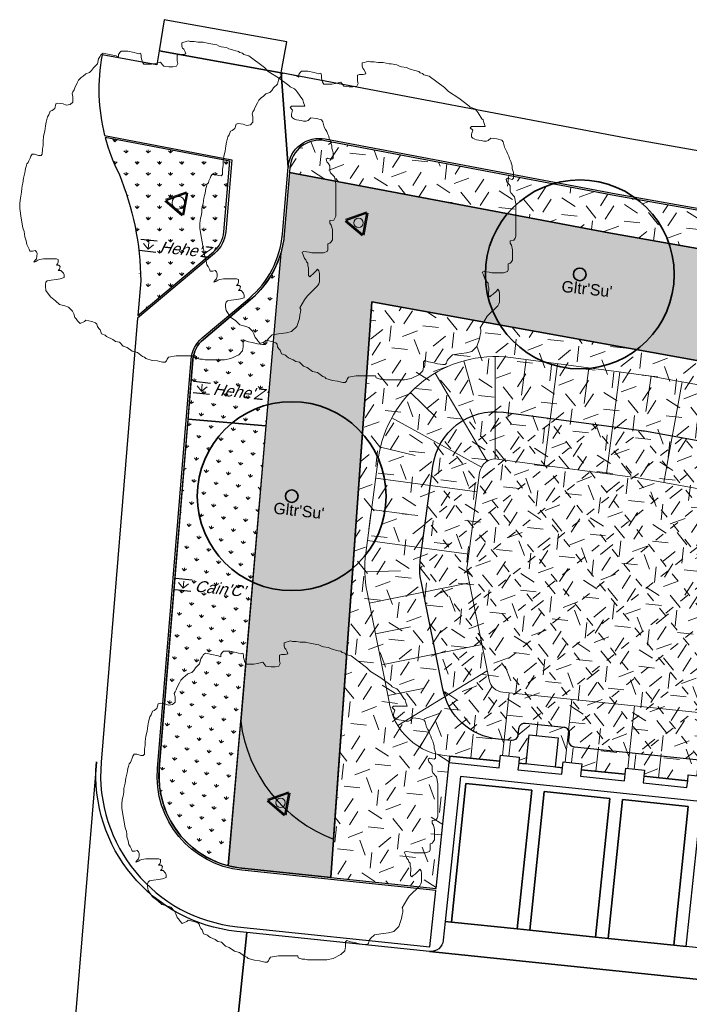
# Model space of a CAD drawing. Extents: x 131293 to 132236, y 397713 to 398701.
# Tile 2 of 63: x 131333 to 131355, y 397795 to 397826. Entities that reach past the tile are written whole.
import ezdxf
from ezdxf.enums import TextEntityAlignment as Align

# ---------------------------------------------------------------- set-up
doc = ezdxf.new("R2010")
doc.units = 0
doc.linetypes.add('AL-MATERIAALS', pattern=[2, 1, -1])
for name, color, linetype, lineweight in [('B-boom @ 0.2', 7, 'Continuous', 18), ('N-GR-boom @ 0.2', 3, 'Continuous', 35), ('N-GR-boombescherming @ 0.2', 2, 'Continuous', 25), ('N-GR-boomsoort', 3, 'Continuous', 35), ('N-GR-plantsoentekst @ 0.2', 190, 'Continuous', 25), ('N-GW-bodem', 60, 'Continuous', 18), ('N-GW-insteek', 60, 'Continuous', 18), ('N-GW-taludmarkering', 60, 'Continuous', 18), ('N-GW-teen', 60, 'Continuous', 18), ('N-VH-arcering bouwweg', 8, 'Continuous', 5), ('X-AL-materiaalscheiding', 1, 'AL-MATERIAALS', 18)]:
    doc.layers.add(name, color=color, linetype=linetype, lineweight=lineweight)
for name, color, linetype, lineweight, true_color in [('N-GR-arcering haagplantsoen', 7, 'Continuous', 5, 0x88bc76), ('N-GR-open arcering gras', 7, 'Continuous', 5, 0x88bc76), ('N-GR-open arcering sierplantsoen', 7, 'Continuous', 5, 0x54ab6a)]:
    doc.layers.add(name, color=color, linetype=linetype, lineweight=lineweight, true_color=true_color)
doc.layers.add('X-AL-contourlijnen', color=30, linetype='Continuous', plot=False)
doc.styles.add('CS Annotative', font='arial.ttf')
pattern_1 = [(83.7242, (131343.123, 397788.903), (-0.312786, 0.390083), [0.09375, -0.613357]), (38.7242, (131343.123, 397788.903), (-0.312786, 0.390083), [0.09375, -0.40625]), (128.7242, (131343.123, 397788.903), (-0.390083, -0.312786), [0.09375, -0.40625])]

# ---------------------------------------------------------------- blocks, each defined once
blk = doc.blocks.new('*U73')
blk.add_lwpolyline([(-21.81, 7.49), (-22.22, 7.5), (-22.84, 7.7), (-23.25, 7.7), (-23.45, 7.39), (-23.55, 7.09), (-23.76, 6.68), (-23.86, 6.37), (-24.07, 6.17), (-24.17, 5.76), (-24.27, 5.45), (-24.33, 5.09), (-24.38, 4.73), (-24.48, 4.32), (-24.58, 3.91), (-24.69, 3.09), (-24.79, 2.68), (-24.89, 2.27), (-24.9, 1.66), (-25, 1.04), (-25.1, 0.74), (-25.21, -0.08), (-25.21, -0.9), (-24.95, -2.44), (-24.7, -3.98), (-24.5, -4.59), (-24.45, -5), (-24.4, -5.41), (-24.19, -6.03), (-24.09, -6.64), (-23.89, -6.95), (-23.68, -7.36), (-23.58, -7.67), (-23.17, -7.67), (-22.76, -7.57), (-22.56, -7.77), (-22.45, -8.08), (-22.46, -8.49), (-22.56, -8.9), (-22.76, -9.1), (-22.97, -9.41), (-22.66, -9.31), (-22.35, -9.1), (-22.05, -9), (-21.43, -8.9), (-20.51, -8.9), (-20, -8.9), (-19.38, -8.9), (-19.07, -9.01), (-19.08, -9.42), (-19.18, -9.72), (-19.38, -9.93), (-18.97, -9.93), (-18.77, -10.13), (-18.87, -10.54), (-19.08, -10.75), (-18.67, -10.75), (-18.26, -11.16), (-18.16, -11.47), (-18.16, -11.88), (-18.77, -12.08), (-19.39, -12.18), (-20.21, -12.28), (-20.82, -12.39), (-21.03, -12.59), (-21.13, -12.9), (-21.13, -13.31), (-21.03, -13.92), (-20.32, -14.95), (-19.5, -15.56), (-18.88, -16.18), (-18.06, -16.39), (-17.45, -16.59), (-16.84, -17.21), (-16.63, -17.62), (-16.43, -18.23), (-16.22, -18.44), (-16.12, -18.59), (-16.02, -18.75), (-15.61, -19.16), (-14.89, -18.85), (-14.69, -18.65), (-14.23, -18.75), (-13.77, -18.85), (-13.15, -19.06), (-12.95, -19.27), (-12.85, -19.67), (-12.64, -19.98), (-12.44, -20.19), (-12.23, -20.8), (-11.62, -21.01), (-11.41, -21.21), (-11.11, -21.42), (-10.75, -21.57), (-10.39, -21.73), (-9.98, -22.04), (-9.37, -22.14), (-8.75, -22.76), (-8.14, -22.96), (-7.32, -23.58), (-6.5, -23.78), (-5.68, -24.4), (-5.37, -24.5), (-5.17, -24.71), (-4.15, -25.02), (-3.33, -25.12), (-2.92, -25.23), (-2.51, -25.33), (-2.1, -25.33), (-1.89, -25.12), (-1.79, -24.82), (-1.58, -24.51), (-0.35, -24.31), (2.72, -24.31), (2.82, -24.62), (3.44, -24.83), (3.85, -24.83), (4.26, -24.93), (7.33, -24.94), (8.36, -24.73), (9.59, -24.12), (10.2, -23.51), (10.31, -22.89), (10.31, -22.07), (10.51, -21.87), (11.13, -22.08), (11.74, -22.18), (12.56, -22.39), (13.38, -22.49), (13.79, -22.49), (13.99, -22.29), (14.1, -21.88), (14.3, -21.57), (14.92, -20.96), (15.94, -20.8), (16.35, -20.75), (17.17, -20.65), (17.99, -20.45), (18.82, -19.63), (19.23, -18.4), (19.33, -17.79), (19.43, -17.38), (19.44, -16.97), (19.33, -16.66), (20.05, -15.43), (20.46, -14.82), (22.11, -13.18), (22.31, -12.87), (22.41, -12.57), (22.42, -11.24), (22.32, -10.83), (22.11, -10.52), (21.91, -10.83), (21.39, -11.34), (21.08, -11.54), (20.88, -11.75), (20.67, -11.54), (20.68, -10.31), (20.58, -10), (20.58, -9.59), (20.37, -9.39), (20.27, -9.08), (20.06, -8.87), (19.86, -8.26), (19.66, -7.85), (19.96, -7.75), (20.78, -7.85), (21.19, -7.95), (23.04, -7.96), (23.65, -7.75), (23.76, -7.45), (23.76, -7.04), (23.76, -6.52), (24.07, -6.42), (24.27, -6.22), (24.48, -5.91), (24.48, -4.27), (24.28, -3.55), (24.07, -3.25), (24.07, -2.84), (24.69, -2.74), (24.89, -2.43), (25, -2.12), (25.01, 3), (24.8, 4.13), (24.19, 4.75), (24.09, 5.05), (24.09, 5.87), (23.78, 6.28), (23.58, 6.49), (23.47, 6.9), (23.68, 7.1), (24.4, 6.9), (24.6, 7.1), (24.6, 7.92), (24.55, 8.13), (24.5, 8.33), (24.4, 8.64), (24.4, 9.05), (24.3, 9.36), (24.2, 9.76), (23.99, 10.18), (23.89, 10.59), (23.69, 11), (23.59, 11.3), (23.38, 11.61), (23.18, 12.02), (22.97, 12.84), (22.77, 13.15), (21.95, 13.36), (21.03, 13.46), (20.62, 13.05), (20.31, 12.95), (19.9, 12.95), (19.49, 13.05), (18.77, 13.16), (18.47, 13.26), (18.16, 13.46), (17.96, 13.67), (17.96, 14.08), (18.16, 14.69), (17.75, 15.11), (17.96, 15.31), (20.11, 15.31), (19.91, 15.92), (19.8, 16.33), (19.6, 16.54), (18.99, 17.46), (18.68, 17.87), (18.48, 18.08), (17.76, 18.38), (17.55, 18.59), (15.92, 19.82), (14.28, 20.85), (13.67, 21.47), (11.21, 23.31), (10.39, 23.52), (10.19, 23.73), (9.78, 23.83), (9.57, 24.04), (9.16, 24.14), (8.75, 24.24), (8.45, 24.34), (8.04, 24.45), (7.63, 24.65), (6.81, 24.76), (6.5, 24.86), (6.09, 25.07), (5.17, 25.22), (4.86, 25.27), (3.94, 25.48), (3.53, 25.48), (3.12, 25.48), (2.81, 25.53), (2.5, 25.58), (1.89, 25.59), (1.58, 25.69), (1.28, 25.59), (0.87, 25.48), (0.56, 25.38), (0.56, 24.87), (0.66, 24.56), (0.86, 24.36), (1.07, 23.95), (1.17, 23.64), (0.76, 23.54), (0.45, 23.54), (0.15, 23.54), (-0.16, 23.44), (-0.16, 22.52), (-0.06, 22.11), (-0.27, 21.7), (-0.88, 21.6), (-1.5, 21.6), (-2.32, 21.7), (-2.52, 21.91), (-2.83, 22.32), (-3.65, 22.11), (-4.26, 22.01), (-5.49, 22.01), (-5.7, 22.32), (-5.9, 23.04), (-5.9, 23.45), (-6, 23.76), (-6.31, 23.65), (-6.67, 23.76), (-7.03, 23.86), (-8.05, 24.07), (-9.08, 24.07), (-9.28, 23.87), (-9.49, 23.56), (-9.49, 23.15), (-9.9, 23.35), (-10.92, 23.56), (-11.95, 23.77), (-12.25, 23.56), (-12.46, 23.15), (-12.66, 22.85), (-12.87, 22.03), (-13.49, 21.41), (-13.79, 21), (-14.1, 20.7), (-14.72, 20.49), (-15.13, 20.08), (-15.44, 19.88), (-15.64, 19.68), (-15.85, 19.47), (-16.05, 19.06), (-16.46, 18.24), (-16.57, 17.93), (-16.77, 17.63), (-16.88, 17.32), (-16.77, 16.81), (-16.77, 15.99), (-17.19, 15.58), (-17.8, 15.48), (-18.31, 15.68), (-19.13, 15.79), (-19.44, 15.69), (-19.65, 14.97), (-20.06, 14.66), (-20.36, 14.56), (-20.57, 13.95), (-20.78, 13.64), (-20.98, 12.82), (-21.09, 12.21), (-21.19, 11.39), (-21.4, 10.57), (-21.5, 9.75), (-21.5, 9.13), (-21.6, 8.52), (-21.61, 7.7), (-21.81, 7.49)])
at = {"lineweight": 18}
blk.add_circle((0, 0), 0.75, dxfattribs=at)
blk = doc.blocks.new('*U74')
blk.add_lwpolyline([(-21.81, 7.49), (-22.22, 7.5), (-22.84, 7.7), (-23.25, 7.7), (-23.45, 7.39), (-23.55, 7.09), (-23.76, 6.68), (-23.86, 6.37), (-24.07, 6.17), (-24.17, 5.76), (-24.27, 5.45), (-24.33, 5.09), (-24.38, 4.73), (-24.48, 4.32), (-24.58, 3.91), (-24.69, 3.09), (-24.79, 2.68), (-24.89, 2.27), (-24.9, 1.66), (-25, 1.04), (-25.1, 0.74), (-25.21, -0.08), (-25.21, -0.9), (-24.95, -2.44), (-24.7, -3.98), (-24.5, -4.59), (-24.45, -5), (-24.4, -5.41), (-24.19, -6.03), (-24.09, -6.64), (-23.89, -6.95), (-23.68, -7.36), (-23.58, -7.67), (-23.17, -7.67), (-22.76, -7.57), (-22.56, -7.77), (-22.45, -8.08), (-22.46, -8.49), (-22.56, -8.9), (-22.76, -9.1), (-22.97, -9.41), (-22.66, -9.31), (-22.35, -9.1), (-22.05, -9), (-21.43, -8.9), (-20.51, -8.9), (-20, -8.9), (-19.38, -8.9), (-19.07, -9.01), (-19.08, -9.42), (-19.18, -9.72), (-19.38, -9.93), (-18.97, -9.93), (-18.77, -10.13), (-18.87, -10.54), (-19.08, -10.75), (-18.67, -10.75), (-18.26, -11.16), (-18.16, -11.47), (-18.16, -11.88), (-18.77, -12.08), (-19.39, -12.18), (-20.21, -12.28), (-20.82, -12.39), (-21.03, -12.59), (-21.13, -12.9), (-21.13, -13.31), (-21.03, -13.92), (-20.32, -14.95), (-19.5, -15.56), (-18.88, -16.18), (-18.06, -16.39), (-17.45, -16.59), (-16.84, -17.21), (-16.63, -17.62), (-16.43, -18.23), (-16.22, -18.44), (-16.12, -18.59), (-16.02, -18.75), (-15.61, -19.16), (-14.89, -18.85), (-14.69, -18.65), (-14.23, -18.75), (-13.77, -18.85), (-13.15, -19.06), (-12.95, -19.27), (-12.85, -19.67), (-12.64, -19.98), (-12.44, -20.19), (-12.23, -20.8), (-11.62, -21.01), (-11.41, -21.21), (-11.11, -21.42), (-10.75, -21.57), (-10.39, -21.73), (-9.98, -22.04), (-9.37, -22.14), (-8.75, -22.76), (-8.14, -22.96), (-7.32, -23.58), (-6.5, -23.78), (-5.68, -24.4), (-5.37, -24.5), (-5.17, -24.71), (-4.15, -25.02), (-3.33, -25.12), (-2.92, -25.23), (-2.51, -25.33), (-2.1, -25.33), (-1.89, -25.12), (-1.79, -24.82), (-1.58, -24.51), (-0.35, -24.31), (2.72, -24.31), (2.82, -24.62), (3.44, -24.83), (3.85, -24.83), (4.26, -24.93), (7.33, -24.94), (8.36, -24.73), (9.59, -24.12), (10.2, -23.51), (10.31, -22.89), (10.31, -22.07), (10.51, -21.87), (11.13, -22.08), (11.74, -22.18), (12.56, -22.39), (13.38, -22.49), (13.79, -22.49), (13.99, -22.29), (14.1, -21.88), (14.3, -21.57), (14.92, -20.96), (15.94, -20.8), (16.35, -20.75), (17.17, -20.65), (17.99, -20.45), (18.82, -19.63), (19.23, -18.4), (19.33, -17.79), (19.43, -17.38), (19.44, -16.97), (19.33, -16.66), (20.05, -15.43), (20.46, -14.82), (22.11, -13.18), (22.31, -12.87), (22.41, -12.57), (22.42, -11.24), (22.32, -10.83), (22.11, -10.52), (21.91, -10.83), (21.39, -11.34), (21.08, -11.54), (20.88, -11.75), (20.67, -11.54), (20.68, -10.31), (20.58, -10), (20.58, -9.59), (20.37, -9.39), (20.27, -9.08), (20.06, -8.87), (19.86, -8.26), (19.66, -7.85), (19.96, -7.75), (20.78, -7.85), (21.19, -7.95), (23.04, -7.96), (23.65, -7.75), (23.76, -7.45), (23.76, -7.04), (23.76, -6.52), (24.07, -6.42), (24.27, -6.22), (24.48, -5.91), (24.48, -4.27), (24.28, -3.55), (24.07, -3.25), (24.07, -2.84), (24.69, -2.74), (24.89, -2.43), (25, -2.12), (25.01, 3), (24.8, 4.13), (24.19, 4.75), (24.09, 5.05), (24.09, 5.87), (23.78, 6.28), (23.58, 6.49), (23.47, 6.9), (23.68, 7.1), (24.4, 6.9), (24.6, 7.1), (24.6, 7.92), (24.55, 8.13), (24.5, 8.33), (24.4, 8.64), (24.4, 9.05), (24.3, 9.36), (24.2, 9.76), (23.99, 10.18), (23.89, 10.59), (23.69, 11), (23.59, 11.3), (23.38, 11.61), (23.18, 12.02), (22.97, 12.84), (22.77, 13.15), (21.95, 13.36), (21.03, 13.46), (20.62, 13.05), (20.31, 12.95), (19.9, 12.95), (19.49, 13.05), (18.77, 13.16), (18.47, 13.26), (18.16, 13.46), (17.96, 13.67), (17.96, 14.08), (18.16, 14.69), (17.75, 15.11), (17.96, 15.31), (20.11, 15.31), (19.91, 15.92), (19.8, 16.33), (19.6, 16.54), (18.99, 17.46), (18.68, 17.87), (18.48, 18.08), (17.76, 18.38), (17.55, 18.59), (15.92, 19.82), (14.28, 20.85), (13.67, 21.47), (11.21, 23.31), (10.39, 23.52), (10.19, 23.73), (9.78, 23.83), (9.57, 24.04), (9.16, 24.14), (8.75, 24.24), (8.45, 24.34), (8.04, 24.45), (7.63, 24.65), (6.81, 24.76), (6.5, 24.86), (6.09, 25.07), (5.17, 25.22), (4.86, 25.27), (3.94, 25.48), (3.53, 25.48), (3.12, 25.48), (2.81, 25.53), (2.5, 25.58), (1.89, 25.59), (1.58, 25.69), (1.28, 25.59), (0.87, 25.48), (0.56, 25.38), (0.56, 24.87), (0.66, 24.56), (0.86, 24.36), (1.07, 23.95), (1.17, 23.64), (0.76, 23.54), (0.45, 23.54), (0.15, 23.54), (-0.16, 23.44), (-0.16, 22.52), (-0.06, 22.11), (-0.27, 21.7), (-0.88, 21.6), (-1.5, 21.6), (-2.32, 21.7), (-2.52, 21.91), (-2.83, 22.32), (-3.65, 22.11), (-4.26, 22.01), (-5.49, 22.01), (-5.7, 22.32), (-5.9, 23.04), (-5.9, 23.45), (-6, 23.76), (-6.31, 23.65), (-6.67, 23.76), (-7.03, 23.86), (-8.05, 24.07), (-9.08, 24.07), (-9.28, 23.87), (-9.49, 23.56), (-9.49, 23.15), (-9.9, 23.35), (-10.92, 23.56), (-11.95, 23.77), (-12.25, 23.56), (-12.46, 23.15), (-12.66, 22.85), (-12.87, 22.03), (-13.49, 21.41), (-13.79, 21), (-14.1, 20.7), (-14.72, 20.49), (-15.13, 20.08), (-15.44, 19.88), (-15.64, 19.68), (-15.85, 19.47), (-16.05, 19.06), (-16.46, 18.24), (-16.57, 17.93), (-16.77, 17.63), (-16.88, 17.32), (-16.77, 16.81), (-16.77, 15.99), (-17.19, 15.58), (-17.8, 15.48), (-18.31, 15.68), (-19.13, 15.79), (-19.44, 15.69), (-19.65, 14.97), (-20.06, 14.66), (-20.36, 14.56), (-20.57, 13.95), (-20.78, 13.64), (-20.98, 12.82), (-21.09, 12.21), (-21.19, 11.39), (-21.4, 10.57), (-21.5, 9.75), (-21.5, 9.13), (-21.6, 8.52), (-21.61, 7.7), (-21.81, 7.49)])
at = {"lineweight": 18}
blk.add_circle((0, 0), 1, dxfattribs=at)
blk = doc.blocks.new('*U75')
blk.add_lwpolyline([(-21.81, 7.49), (-22.22, 7.5), (-22.84, 7.7), (-23.25, 7.7), (-23.45, 7.39), (-23.55, 7.09), (-23.76, 6.68), (-23.86, 6.37), (-24.07, 6.17), (-24.17, 5.76), (-24.27, 5.45), (-24.33, 5.09), (-24.38, 4.73), (-24.48, 4.32), (-24.58, 3.91), (-24.69, 3.09), (-24.79, 2.68), (-24.89, 2.27), (-24.9, 1.66), (-25, 1.04), (-25.1, 0.74), (-25.21, -0.08), (-25.21, -0.9), (-24.95, -2.44), (-24.7, -3.98), (-24.5, -4.59), (-24.45, -5), (-24.4, -5.41), (-24.19, -6.03), (-24.09, -6.64), (-23.89, -6.95), (-23.68, -7.36), (-23.58, -7.67), (-23.17, -7.67), (-22.76, -7.57), (-22.56, -7.77), (-22.45, -8.08), (-22.46, -8.49), (-22.56, -8.9), (-22.76, -9.1), (-22.97, -9.41), (-22.66, -9.31), (-22.35, -9.1), (-22.05, -9), (-21.43, -8.9), (-20.51, -8.9), (-20, -8.9), (-19.38, -8.9), (-19.07, -9.01), (-19.08, -9.42), (-19.18, -9.72), (-19.38, -9.93), (-18.97, -9.93), (-18.77, -10.13), (-18.87, -10.54), (-19.08, -10.75), (-18.67, -10.75), (-18.26, -11.16), (-18.16, -11.47), (-18.16, -11.88), (-18.77, -12.08), (-19.39, -12.18), (-20.21, -12.28), (-20.82, -12.39), (-21.03, -12.59), (-21.13, -12.9), (-21.13, -13.31), (-21.03, -13.92), (-20.32, -14.95), (-19.5, -15.56), (-18.88, -16.18), (-18.06, -16.39), (-17.45, -16.59), (-16.84, -17.21), (-16.63, -17.62), (-16.43, -18.23), (-16.22, -18.44), (-16.12, -18.59), (-16.02, -18.75), (-15.61, -19.16), (-14.89, -18.85), (-14.69, -18.65), (-14.23, -18.75), (-13.77, -18.85), (-13.15, -19.06), (-12.95, -19.27), (-12.85, -19.67), (-12.64, -19.98), (-12.44, -20.19), (-12.23, -20.8), (-11.62, -21.01), (-11.41, -21.21), (-11.11, -21.42), (-10.75, -21.57), (-10.39, -21.73), (-9.98, -22.04), (-9.37, -22.14), (-8.75, -22.76), (-8.14, -22.96), (-7.32, -23.58), (-6.5, -23.78), (-5.68, -24.4), (-5.37, -24.5), (-5.17, -24.71), (-4.15, -25.02), (-3.33, -25.12), (-2.92, -25.23), (-2.51, -25.33), (-2.1, -25.33), (-1.89, -25.12), (-1.79, -24.82), (-1.58, -24.51), (-0.35, -24.31), (2.72, -24.31), (2.82, -24.62), (3.44, -24.83), (3.85, -24.83), (4.26, -24.93), (7.33, -24.94), (8.36, -24.73), (9.59, -24.12), (10.2, -23.51), (10.31, -22.89), (10.31, -22.07), (10.51, -21.87), (11.13, -22.08), (11.74, -22.18), (12.56, -22.39), (13.38, -22.49), (13.79, -22.49), (13.99, -22.29), (14.1, -21.88), (14.3, -21.57), (14.92, -20.96), (15.94, -20.8), (16.35, -20.75), (17.17, -20.65), (17.99, -20.45), (18.82, -19.63), (19.23, -18.4), (19.33, -17.79), (19.43, -17.38), (19.44, -16.97), (19.33, -16.66), (20.05, -15.43), (20.46, -14.82), (22.11, -13.18), (22.31, -12.87), (22.41, -12.57), (22.42, -11.24), (22.32, -10.83), (22.11, -10.52), (21.91, -10.83), (21.39, -11.34), (21.08, -11.54), (20.88, -11.75), (20.67, -11.54), (20.68, -10.31), (20.58, -10), (20.58, -9.59), (20.37, -9.39), (20.27, -9.08), (20.06, -8.87), (19.86, -8.26), (19.66, -7.85), (19.96, -7.75), (20.78, -7.85), (21.19, -7.95), (23.04, -7.96), (23.65, -7.75), (23.76, -7.45), (23.76, -7.04), (23.76, -6.52), (24.07, -6.42), (24.27, -6.22), (24.48, -5.91), (24.48, -4.27), (24.28, -3.55), (24.07, -3.25), (24.07, -2.84), (24.69, -2.74), (24.89, -2.43), (25, -2.12), (25.01, 3), (24.8, 4.13), (24.19, 4.75), (24.09, 5.05), (24.09, 5.87), (23.78, 6.28), (23.58, 6.49), (23.47, 6.9), (23.68, 7.1), (24.4, 6.9), (24.6, 7.1), (24.6, 7.92), (24.55, 8.13), (24.5, 8.33), (24.4, 8.64), (24.4, 9.05), (24.3, 9.36), (24.2, 9.76), (23.99, 10.18), (23.89, 10.59), (23.69, 11), (23.59, 11.3), (23.38, 11.61), (23.18, 12.02), (22.97, 12.84), (22.77, 13.15), (21.95, 13.36), (21.03, 13.46), (20.62, 13.05), (20.31, 12.95), (19.9, 12.95), (19.49, 13.05), (18.77, 13.16), (18.47, 13.26), (18.16, 13.46), (17.96, 13.67), (17.96, 14.08), (18.16, 14.69), (17.75, 15.11), (17.96, 15.31), (20.11, 15.31), (19.91, 15.92), (19.8, 16.33), (19.6, 16.54), (18.99, 17.46), (18.68, 17.87), (18.48, 18.08), (17.76, 18.38), (17.55, 18.59), (15.92, 19.82), (14.28, 20.85), (13.67, 21.47), (11.21, 23.31), (10.39, 23.52), (10.19, 23.73), (9.78, 23.83), (9.57, 24.04), (9.16, 24.14), (8.75, 24.24), (8.45, 24.34), (8.04, 24.45), (7.63, 24.65), (6.81, 24.76), (6.5, 24.86), (6.09, 25.07), (5.17, 25.22), (4.86, 25.27), (3.94, 25.48), (3.53, 25.48), (3.12, 25.48), (2.81, 25.53), (2.5, 25.58), (1.89, 25.59), (1.58, 25.69), (1.28, 25.59), (0.87, 25.48), (0.56, 25.38), (0.56, 24.87), (0.66, 24.56), (0.86, 24.36), (1.07, 23.95), (1.17, 23.64), (0.76, 23.54), (0.45, 23.54), (0.15, 23.54), (-0.16, 23.44), (-0.16, 22.52), (-0.06, 22.11), (-0.27, 21.7), (-0.88, 21.6), (-1.5, 21.6), (-2.32, 21.7), (-2.52, 21.91), (-2.83, 22.32), (-3.65, 22.11), (-4.26, 22.01), (-5.49, 22.01), (-5.7, 22.32), (-5.9, 23.04), (-5.9, 23.45), (-6, 23.76), (-6.31, 23.65), (-6.67, 23.76), (-7.03, 23.86), (-8.05, 24.07), (-9.08, 24.07), (-9.28, 23.87), (-9.49, 23.56), (-9.49, 23.15), (-9.9, 23.35), (-10.92, 23.56), (-11.95, 23.77), (-12.25, 23.56), (-12.46, 23.15), (-12.66, 22.85), (-12.87, 22.03), (-13.49, 21.41), (-13.79, 21), (-14.1, 20.7), (-14.72, 20.49), (-15.13, 20.08), (-15.44, 19.88), (-15.64, 19.68), (-15.85, 19.47), (-16.05, 19.06), (-16.46, 18.24), (-16.57, 17.93), (-16.77, 17.63), (-16.88, 17.32), (-16.77, 16.81), (-16.77, 15.99), (-17.19, 15.58), (-17.8, 15.48), (-18.31, 15.68), (-19.13, 15.79), (-19.44, 15.69), (-19.65, 14.97), (-20.06, 14.66), (-20.36, 14.56), (-20.57, 13.95), (-20.78, 13.64), (-20.98, 12.82), (-21.09, 12.21), (-21.19, 11.39), (-21.4, 10.57), (-21.5, 9.75), (-21.5, 9.13), (-21.6, 8.52), (-21.61, 7.7), (-21.81, 7.49)])
at = {"lineweight": 18}
blk.add_circle((0, 0), 0.75, dxfattribs=at)
blk = doc.blocks.new('CS Boombescherming')
at = {"lineweight": 5}
for p, q in [((-2.11, 0.34), (1.07, 1.88)), ((1.09, -1.84), (1.36, 1.68)), ((-2.14, 0), (0.78, -1.99))]:
    blk.add_line(p, q, dxfattribs=at)
at = {"lineweight": 35}
for p, q in [((-2.03, 0.16), (1.16, 1.7)), ((0.9, -1.83), (1.16, 1.7)), ((-2.03, 0.16), (0.9, -1.83))]:
    blk.add_line(p, q, dxfattribs=at)
blk = doc.blocks.new('*U142')
for radius in [15, 1]:
    blk.add_circle((0, 0), radius)
at = {"layer": 'N-GR-boomsoort', "style": 'CS Annotative'}
blk.add_attdef('SOORT', text='', height=1.8, dxfattribs=at).set_placement((-2.66, -2.17), align=Align.MIDDLE_LEFT)
blk = doc.blocks.new('CS Plantsoentekst')
at = {"linetype": 'Continuous', "lineweight": 18}
for q in [(-2.6, 0.23), (-1.8, 0.56), (-1, 0.23)]:
    blk.add_line((-1.8, -0.56), q, dxfattribs=at)
at = {"flags": 128}
for points in [[(-3.1, 0.9), (-0.5, 0.9)], [(-3.1, -0.9), (-0.5, -0.9)]]:
    blk.add_lwpolyline(points, dxfattribs=at)
at = {"style": 'CS Annotative', "oblique": 20}
blk.add_attdef('Plantsoensoort', text='', height=1.8, dxfattribs=at).set_placement((0, 0), align=Align.MIDDLE_LEFT)

msp = doc.modelspace()

# ---------------------------------------------------------------- hatches: boundary and pattern name
at = {"layer": 'N-GR-arcering haagplantsoen'}
h = msp.add_hatch(color=256, dxfattribs=at)
h.dxf.hatch_style = 1
edge = h.paths.add_edge_path()
edge.add_line((131352.071, 397819.695), (131341.922, 397821.613))
edge.add_line((131341.922, 397821.613), (131341.754, 397819.648))
edge.add_arc((131338.705, 397819.909), 3.06, 343.7407, 355.1056, ccw=False)
edge.add_line((131341.643, 397819.052), (131341.173, 397813.568))
edge.add_line((131341.173, 397813.568), (131340.37, 397804.19))
edge.add_arc((131344.958, 397804.771), 4.625, 187.2147, 249.2564)
edge.add_line((131343.32, 397800.446), (131344.533, 397817.51))
edge.add_line((131344.533, 397817.51), (131371.3, 397812.679))
edge.add_line((131371.3, 397812.679), (131371.667, 397816.238))
edge.add_line((131371.667, 397816.238), (131352.071, 397819.695))
h = msp.add_hatch(color=256, dxfattribs=at)
h.dxf.hatch_style = 1
edge = h.paths.add_edge_path()
edge.add_arc((131344.958, 397804.771), 4.625, 187.2147, 249.2564)
edge.add_line((131343.32, 397800.446), (131343.233, 397799.225))
edge.add_line((131343.233, 397799.225), (131340.41, 397799.519))
edge.add_arc((131340.714, 397802.443), 2.94, 255.4704, 264.0573, ccw=False)
edge.add_line((131339.977, 397799.597), (131340.37, 397804.19))
at = {"layer": 'N-GR-open arcering gras'}
h = msp.add_hatch(dxfattribs=at)
h.set_pattern_fill('CS-GRAS', color=256, scale=0.2)
h.set_pattern_definition([(353.784, (131343.123, 397788.903), (2.20479, 1.771695), [0.5, -1.5]), (353.784, (131344.3465, 397789.9768), (2.20479, 1.771695), [0.5, -1.5]), (83.784, (131343.3976, 397789.5772), (-1.771695, 2.20479), [0.5, -1.5]), (83.784, (131344.2687, 397790.1865), (-1.771695, 2.20479), [0.5, -1.5]), (38.784, (131343.6722, 397790.2515), (0.216547, 1.98824), [0.5, -2.32843]), (128.7842, (131344.2165, 397788.7839), (-1.98824, 0.216547), [0.5, -2.32843]), (20.3492, (131343.685, 397789.4453), (1.988242, -0.216547), [0.5, -3.97214]), (20.3492, (131344.688, 397790.342), (1.988242, -0.216547), [0.5, -3.97214]), (57.2191, (131344.5148, 397788.7514), (0.216547, 1.988242), [0.5, -3.97214]), (57.2191, (131343.7175, 397789.7436), (0.216547, 1.988242), [0.5, -3.97214]), (57.2191, (131344.35925, 397789.1707), (0.216547, 1.988242), [0.5, -3.97214]), (110.3492, (131343.2421, 397789.9965), (0.216547, 1.988242), [0.5, -3.97214]), (147.2191, (131343.5531, 397789.1579), (-1.988242, 0.216547), [0.5, -3.97214])])
edge = h.paths.add_edge_path()
edge.add_line((131372.383, 397817.33), (131352.287, 397820.876))
edge.add_line((131352.287, 397820.876), (131343.047, 397822.621))
edge.add_arc((131342.873, 397821.698), 0.94, 79.3005, 175.1056)
edge.add_line((131341.936, 397821.778), (131341.922, 397821.613))
edge.add_line((131341.922, 397821.613), (131352.071, 397819.695))
edge.add_line((131352.071, 397819.695), (131371.667, 397816.238))
edge.add_line((131371.667, 397816.238), (131371.3, 397812.679))
edge.add_line((131371.3, 397812.679), (131344.533, 397817.51))
edge.add_line((131344.533, 397817.51), (131343.233, 397799.225))
edge.add_line((131343.233, 397799.225), (131346.578, 397798.877))
edge.add_line((131346.578, 397798.877), (131346.994, 397802.875))
edge.add_line((131346.994, 397802.875), (131347.016, 397803.084))
edge.add_line((131347.016, 397803.084), (131348.607, 397802.919))
edge.add_line((131348.607, 397802.919), (131348.627, 397803.108))
edge.add_line((131348.627, 397803.108), (131349.224, 397803.045))
edge.add_line((131349.224, 397803.045), (131349.204, 397802.856))
edge.add_line((131349.204, 397802.856), (131349.438, 397802.832))
edge.add_line((131349.438, 397802.832), (131349.534, 397803.757))
edge.add_line((131349.534, 397803.757), (131350.459, 397803.661))
edge.add_line((131350.459, 397803.661), (131350.363, 397802.736))
edge.add_line((131350.363, 397802.736), (131350.597, 397802.712))
edge.add_line((131350.597, 397802.712), (131350.616, 397802.901))
edge.add_line((131350.616, 397802.901), (131351.213, 397802.838))
edge.add_line((131351.213, 397802.838), (131351.193, 397802.649))
edge.add_line((131351.193, 397802.649), (131352.586, 397802.504))
edge.add_line((131352.586, 397802.504), (131352.606, 397802.693))
edge.add_line((131352.606, 397802.693), (131353.202, 397802.631))
edge.add_line((131353.202, 397802.631), (131353.183, 397802.442))
edge.add_line((131353.183, 397802.442), (131354.575, 397802.297))
edge.add_line((131354.575, 397802.297), (131354.595, 397802.486))
edge.add_line((131354.595, 397802.486), (131355.192, 397802.424))
edge.add_line((131355.192, 397802.424), (131355.172, 397802.235))
edge.add_line((131355.172, 397802.235), (131356.564, 397802.09))
edge.add_line((131356.564, 397802.09), (131356.584, 397802.279))
edge.add_line((131356.584, 397802.279), (131357.181, 397802.217))
edge.add_line((131357.181, 397802.217), (131357.161, 397802.028))
edge.add_line((131357.161, 397802.028), (131358.554, 397801.883))
edge.add_line((131358.554, 397801.883), (131358.573, 397802.072))
edge.add_line((131358.573, 397802.072), (131359.17, 397802.01))
edge.add_line((131359.17, 397802.01), (131359.15, 397801.821))
edge.add_line((131359.15, 397801.821), (131359.384, 397801.797))
edge.add_line((131359.384, 397801.797), (131359.48, 397802.722))
edge.add_line((131359.48, 397802.722), (131360.405, 397802.626))
edge.add_line((131360.405, 397802.626), (131360.309, 397801.701))
edge.add_line((131360.309, 397801.701), (131360.543, 397801.676))
edge.add_line((131360.543, 397801.676), (131360.563, 397801.865))
edge.add_line((131360.563, 397801.865), (131361.159, 397801.803))
edge.add_line((131361.159, 397801.803), (131361.14, 397801.614))
edge.add_line((131361.14, 397801.614), (131362.731, 397801.448))
edge.add_line((131362.731, 397801.448), (131362.709, 397801.24))
edge.add_line((131362.709, 397801.24), (131362.231, 397796.644))
edge.add_line((131362.231, 397796.644), (131370.162, 397795.819))
edge.add_line((131370.162, 397795.819), (131371.063, 397804.54))
edge.add_line((131371.063, 397804.54), (131370.466, 397804.602))
edge.add_line((131370.466, 397804.602), (131370.848, 397808.302))
edge.add_line((131370.848, 397808.302), (131371.445, 397808.24))
edge.add_line((131371.445, 397808.24), (131372.383, 397817.33))
at = {"layer": 'N-GR-open arcering sierplantsoen'}
h = msp.add_hatch(dxfattribs=at)
h.set_pattern_fill('CS-SIERPLANTSOEN', color=256, scale=0.1)
h.set_pattern_definition([(90, (136736.54788, 397135.2811), (-0.35355339, 0.35355339), [0.09375, -0.61335678]), (45, (136736.5479, 397135.2811), (-0.35355339, 0.35355339), [0.09375, -0.40625]), (135, (136736.5479, 397135.2811), (-0.35355339, -0.35355339), [0.09375, -0.40625])])
edge = h.paths.add_edge_path()
edge.add_line((131340.026, 397821.971), (131336.063, 397822.72))
edge.add_arc((131341.73, 397824.235), 5.866, 194.9718, 207.0484)
edge.add_arc((131328.087, 397818.095), 9.107, 0.4854, 22.4142, ccw=False)
edge.add_line((131337.193, 397818.172), (131337.102, 397817.069))
edge.add_line((131337.102, 397817.069), (131339.503, 397819.09))
edge.add_arc((131338.897, 397819.809), 0.94, 310.1056, 355.1056)
edge.add_line((131339.834, 397819.729), (131340.026, 397821.971))
h = msp.add_hatch(dxfattribs=at)
h.set_pattern_fill('CS-SIERPLANTSOEN', color=256, scale=0.1, angle=359.94)
h.set_pattern_definition(pattern_1)
edge = h.paths.add_edge_path()
edge.add_line((131341.173, 397813.568), (131338.698, 397813.78))
edge.add_line((131338.698, 397813.78), (131338.853, 397815.67))
edge.add_arc((131339.79, 397815.593), 0.94, 130.1056, 175.2934, ccw=False)
edge.add_line((131339.185, 397816.312), (131340.676, 397817.569))
edge.add_arc((131338.705, 397819.909), 3.06, 310.1056, 343.7407)
edge.add_line((131341.643, 397819.052), (131341.173, 397813.568))
h = msp.add_hatch(dxfattribs=at)
h.set_pattern_fill('CS-SIERPLANTSOEN', color=256, scale=0.1, angle=359.94)
h.set_pattern_definition(pattern_1)
edge = h.paths.add_edge_path()
edge.add_arc((131340.714, 397802.443), 2.94, 175.2934, 255.4704, ccw=False)
edge.add_line((131337.784, 397802.684), (131338.698, 397813.78))
edge.add_line((131338.698, 397813.78), (131341.173, 397813.568))
edge.add_line((131341.173, 397813.568), (131339.977, 397799.597))
at = {"layer": 'N-VH-arcering bouwweg'}
h = msp.add_hatch(dxfattribs=at)
h.set_pattern_fill('CS-BOUWWEG', color=256)
h.set_pattern_definition([(38.78418694, (26268.6246, 79557.7806), (-0.626388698, 0.7795108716), [0.3, -0.3]), (128.78418694, (26268.6463, 79557.9794), (-0.7795108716, -0.626388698), [0.3, -0.3])])
edge = h.paths.add_edge_path()
edge.add_line((131346.795, 397805.21), (131346.101, 397808.634))
edge.add_arc((131348.061, 397809.032), 2, 172.4012, 191.4646, ccw=False)
edge.add_line((131346.079, 397809.296), (131346.477, 397812.283))
edge.add_arc((131348.46, 397812.018), 2, 82.4489, 172.4012, ccw=False)
edge.add_line((131348.722, 397814.001), (131353.108, 397813.42))
edge.add_arc((131352.845, 397811.437), 2, 79.7685, 82.4489, ccw=False)
edge.add_line((131353.2, 397813.405), (131361.236, 397811.955))
edge.add_arc((131360.881, 397809.987), 2, 75.5606, 79.7685, ccw=False)
edge.add_line((131361.379, 397811.923), (131366.915, 397810.498))
edge.add_arc((131366.416, 397808.561), 2, -7.4946, 75.5606, ccw=False)
edge.add_line((131368.399, 397808.3), (131368.171, 397806.568))
edge.add_arc((131366.188, 397806.829), 2, 303.9847, 352.5054, ccw=False)
edge.add_line((131367.306, 397805.171), (131363.405, 397802.541))
edge.add_arc((131362.287, 397804.199), 2, 264.0573, 303.9847, ccw=False)
edge.add_line((131362.08, 397802.21), (131360.928, 397802.33))
edge.add_arc((131360.948, 397802.529), 0.2, 174.0573, 264.0573, ccw=False)
edge.add_line((131360.749, 397802.549), (131360.769, 397802.738))
edge.add_arc((131360.57, 397802.759), 0.2, 354.0573, 444.0573)
edge.add_line((131360.591, 397802.958), (131359.367, 397803.085))
edge.add_arc((131359.347, 397802.887), 0.2, 84.0573, 174.0573)
edge.add_line((131359.148, 397802.907), (131359.128, 397802.718))
edge.add_arc((131358.929, 397802.739), 0.2, 264.0573, 354.0573, ccw=False)
edge.add_line((131358.909, 397802.54), (131350.981, 397803.365))
edge.add_arc((131351.002, 397803.564), 0.2, 174.0573, 264.0573, ccw=False)
edge.add_line((131350.803, 397803.585), (131350.823, 397803.774))
edge.add_arc((131350.624, 397803.795), 0.2, 354.0573, 444.0573)
edge.add_line((131350.645, 397803.993), (131349.421, 397804.121))
edge.add_arc((131349.4, 397803.922), 0.2, 84.0573, 174.0573)
edge.add_line((131349.202, 397803.943), (131349.182, 397803.754))
edge.add_arc((131348.983, 397803.774), 0.2, 264.0573, 354.0573, ccw=False)
edge.add_line((131348.962, 397803.575), (131348.548, 397803.618))
edge.add_arc((131348.756, 397805.608), 2, 191.4646, 264.0573, ccw=False)

# ---------------------------------------------------------------- linework, layer by layer
at = {"layer": 'N-GW-bodem', "flags": 128}
msp.add_lwpolyline([(131348.265, 397805.508), (131347.571, 397808.932, -0.083372), (131347.565, 397809.098), (131347.964, 397812.084, -0.41397), (131348.525, 397812.514), (131352.911, 397811.933, -0.011696), (131352.934, 397811.929), (131360.97, 397810.479, -0.018362), (131361.005, 397810.471), (131366.541, 397809.046, -0.379142), (131366.912, 397808.496), (131366.684, 397806.764, -0.214932), (131366.467, 397806.414), (131362.566, 397803.785, -0.176001), (131362.235, 397803.702), (131348.704, 397805.11, -0.327781)], format="xyb", close=True, dxfattribs=at)
at = {"layer": 'N-GW-insteek'}
msp.add_lwpolyline([(131347.016, 397803.084, -0.367523), (131345.08, 397804.862), (131344.386, 397808.286, -0.083372), (131344.344, 397809.528), (131344.742, 397812.514, -0.41397), (131348.952, 397815.736), (131353.338, 397815.154, -0.011696), (131353.511, 397815.127), (131361.547, 397813.677, -0.018362), (131361.816, 397813.618), (131367.351, 397812.193, -0.379142), (131370.134, 397808.072), (131369.906, 397806.34, -0.214932), (131368.284, 397803.719), (131365.526, 397801.86, -0.15864), (131362.731, 397801.448)], format="xyb", dxfattribs=at)
at = {"layer": 'N-GW-taludmarkering', "ltscale": 2}
for points in [[(131348.453, 397815.768), (131348.459, 397812.518)], [(131347.465, 397815.634), (131347.767, 397814.537)], [(131349.447, 397815.67), (131349.298, 397814.543)], [(131350.438, 397815.539), (131350.011, 397812.317)], [(131346.547, 397815.244), (131348.205, 397812.448)], [(131351.43, 397815.407), (131351.28, 397814.28)], [(131352.421, 397815.276), (131351.994, 397812.054)], [(131353.412, 397815.144), (131353.24, 397814.019)], [(131354.397, 397814.968), (131353.819, 397811.769)], [(131345.765, 397814.626), (131346.582, 397813.835)], [(131345.173, 397813.824), (131348.021, 397812.259)], [(131344.813, 397812.894), (131345.919, 397812.628)], [(131344.661, 397811.906), (131347.883, 397811.476)], [(131344.529, 397810.915), (131345.657, 397810.764)], [(131344.397, 397809.924), (131347.618, 397809.494)], [(131344.313, 397808.929), (131345.45, 397808.96)], [(131344.456, 397807.941), (131347.641, 397808.587)], [(131344.655, 397806.961), (131345.77, 397807.187)], [(131344.854, 397805.981), (131348.039, 397806.627)], [(131345.361, 397804.057), (131348.208, 397805.79)], [(131345.052, 397805.001), (131346.167, 397805.227)], [(131346.066, 397803.363), (131346.752, 397804.529)]]:
    msp.add_lwpolyline(points, dxfattribs=at)
at = {"layer": 'N-GW-taludmarkering'}
for points in [[(131348.695, 397803.1), (131348.902, 397805.09)], [(131350.685, 397802.893), (131350.892, 397804.883)], [(131352.674, 397802.686), (131352.881, 397804.676)], [(131347.681, 397803.015), (131347.76, 397803.777)], [(131351.66, 397802.601), (131351.739, 397803.363)], [(131353.649, 397802.394), (131353.728, 397803.156)]]:
    msp.add_lwpolyline(points, dxfattribs=at)
at = {"layer": 'N-GW-teen', "linetype": 'Continuous', "ltscale": 0.18, "flags": 128}
msp.add_lwpolyline([(131358.909, 397802.54), (131350.981, 397803.365, -0.414214), (131350.803, 397803.585), (131350.823, 397803.774, 0.414214), (131350.645, 397803.993), (131349.421, 397804.121, 0.414214), (131349.202, 397803.943), (131349.182, 397803.754, -0.414214), (131348.962, 397803.575), (131348.548, 397803.618, -0.327781), (131346.795, 397805.21), (131346.101, 397808.634, -0.083372), (131346.079, 397809.296), (131346.477, 397812.283, -0.41397), (131348.722, 397814.001), (131353.108, 397813.42, -0.011696), (131353.2, 397813.405), (131361.236, 397811.955, -0.018362)], format="xyb", dxfattribs=at)
at = {"layer": 'X-AL-contourlijnen', "flags": 128}
for points in [[(131341.834, 397825.761), (131337.936, 397826.465), (131337.78, 397825.477), (131341.656, 397824.777), (131341.666, 397824.836), (131341.667, 397824.836)], [(131347.016, 397803.084), (131346.994, 397802.875), (131347.492, 397802.824), (131348.586, 397802.71), (131348.607, 397802.919)], [(131349.204, 397802.856), (131349.182, 397802.648), (131350.575, 397802.503), (131350.597, 397802.712)], [(131352.586, 397802.504), (131351.193, 397802.649), (131351.172, 397802.441), (131352.564, 397802.296)], [(131354.575, 397802.297), (131353.183, 397802.442), (131353.161, 397802.233), (131354.553, 397802.089)], [(131349.159, 397797.593), (131349.618, 397801.999), (131347.529, 397802.216), (131347.07, 397797.81)], [(131351.645, 397797.334), (131352.104, 397801.74), (131350.015, 397801.958), (131349.557, 397797.551)], [(131354.132, 397797.075), (131354.591, 397801.481), (131352.502, 397801.699), (131352.043, 397797.293)], [(131354.53, 397797.034), (131354.989, 397801.44), (131357.077, 397801.223), (131356.619, 397796.816)]]:
    msp.add_lwpolyline(points, close=True, dxfattribs=at)
for points in [[(131337.724, 397802.689), (131338.794, 397815.675, -0.199765), (131339.146, 397816.358), (131340.638, 397817.614, 0.198912), (131341.694, 397819.653), (131341.877, 397821.783), (131341.656, 397824.777), (131337.78, 397825.477), (131337.701, 397825.035), (131335.97, 397825.345, 0.110495), (131336.046, 397822.784), (131340.09, 397822.02), (131339.894, 397819.724, -0.198912), (131339.541, 397819.045), (131337.095, 397816.984), (131335.935, 397802.886, 0.407908), (131340.266, 397797.664), (131346.385, 397797.027), (131346.572, 397798.817), (131340.404, 397799.459, -0.407908)], [(131352.621, 397822.705), (131341.656, 397824.777), (131341.877, 397821.783, -0.44421), (131343.059, 397822.68), (131352.298, 397820.935), (131372.448, 397817.379), (131374.226, 397817.066), (131404.567, 397811.712), (131404.88, 397813.484)], [(131340.026, 397821.971), (131336.063, 397822.72, 0.052743), (131336.505, 397821.568, -0.095975), (131337.193, 397818.172), (131337.102, 397817.069), (131339.503, 397819.09, 0.198912), (131339.834, 397819.729)], [(131371.667, 397816.238), (131352.071, 397819.695), (131341.922, 397821.613), (131341.754, 397819.648, -0.198912), (131340.676, 397817.569), (131339.185, 397816.312, 0.199765), (131338.853, 397815.67), (131337.784, 397802.684, 0.407908), (131340.41, 397799.519), (131343.233, 397799.225), (131344.533, 397817.51), (131371.3, 397812.679)], [(131352.071, 397819.695), (131341.922, 397821.613), (131341.754, 397819.648, -0.049629), (131341.643, 397819.052), (131341.173, 397813.568), (131340.37, 397804.19, 0.27752), (131343.32, 397800.446), (131344.533, 397817.51), (131371.3, 397812.679), (131371.667, 397816.238)], [(131341.173, 397813.568), (131338.698, 397813.78), (131338.853, 397815.67, -0.199765), (131339.185, 397816.312), (131340.676, 397817.569, 0.147824), (131341.643, 397819.052)], [(131339.977, 397799.597, -0.364845), (131337.784, 397802.684), (131338.698, 397813.78), (131341.173, 397813.568)], [(131340.37, 397804.19, 0.27752), (131343.32, 397800.446), (131343.233, 397799.225), (131340.41, 397799.519, -0.037485), (131339.977, 397799.597)], [(131340.568, 397797.482), (131340.25, 397797.515, -0.407908), (131335.785, 397802.898), (131334.549, 397787.939, -0.420941), (131340.05, 397792.509)], [(131361.592, 397796.299), (131359.503, 397796.516), (131359.105, 397796.558), (131357.016, 397796.775), (131356.619, 397796.816), (131354.53, 397797.034), (131354.132, 397797.075), (131352.043, 397797.293), (131351.645, 397797.334), (131349.557, 397797.551), (131349.159, 397797.593), (131347.07, 397797.81), (131346.871, 397797.831), (131346.809, 397797.234, -0.414214), (131346.37, 397796.878), (131362.085, 397795.242, -0.414214), (131361.729, 397795.681), (131361.791, 397796.278)]]:
    msp.add_lwpolyline(points, format="xyb", close=True, dxfattribs=at)
msp.add_lwpolyline([(131372.383, 397817.33), (131352.287, 397820.876), (131343.047, 397822.621, 0.44421), (131341.936, 397821.778), (131341.922, 397821.613), (131352.071, 397819.695), (131371.667, 397816.238)], format="xyb", dxfattribs=at)
for points in [[(131371.3, 397812.679), (131344.533, 397817.51), (131343.233, 397799.225), (131346.578, 397798.877), (131346.994, 397802.875), (131347.016, 397803.084), (131348.607, 397802.919), (131348.627, 397803.108), (131349.224, 397803.045), (131349.204, 397802.856), (131349.438, 397802.832), (131349.534, 397803.757), (131350.459, 397803.661), (131350.363, 397802.736), (131350.597, 397802.712), (131350.616, 397802.901), (131351.213, 397802.838), (131351.193, 397802.649), (131352.586, 397802.504), (131352.606, 397802.693), (131353.202, 397802.631), (131353.183, 397802.442), (131354.575, 397802.297), (131354.595, 397802.486), (131355.192, 397802.424)], [(131362.171, 397800.893), (131347.45, 397802.426), (131347.351, 397802.436), (131346.871, 397797.831), (131347.07, 397797.81), (131347.529, 397802.216), (131349.618, 397801.999), (131349.159, 397797.593), (131349.557, 397797.551), (131350.015, 397801.958), (131352.104, 397801.74), (131351.645, 397797.334), (131352.043, 397797.293), (131352.502, 397801.699), (131354.591, 397801.481), (131354.132, 397797.075), (131354.53, 397797.034), (131354.989, 397801.44)], [(131372.763, 397794.13), (131372.464, 397794.162), (131369.48, 397794.472), (131369.181, 397794.503), (131362.085, 397795.242), (131346.37, 397796.878), (131340.568, 397797.482), (131340.05, 397792.509), (131364.688, 397789.944), (131364.986, 397789.913), (131370.954, 397789.292), (131371.252, 397789.261), (131392.75, 397787.023)]]:
    msp.add_lwpolyline(points, dxfattribs=at)
at = {"layer": 'X-AL-contourlijnen', "linetype": 'Continuous', "ltscale": 0.18, "flags": 128}
msp.add_lwpolyline([(131358.909, 397802.54), (131350.981, 397803.365, -0.414214), (131350.803, 397803.585), (131350.823, 397803.774, 0.414214), (131350.645, 397803.993), (131349.421, 397804.121, 0.414214), (131349.202, 397803.943), (131349.182, 397803.754, -0.414214), (131348.962, 397803.575), (131348.548, 397803.618, -0.327781), (131346.795, 397805.21), (131346.101, 397808.634, -0.083372), (131346.079, 397809.296), (131346.477, 397812.283, -0.41397), (131348.722, 397814.001), (131353.108, 397813.42, -0.011696), (131353.2, 397813.405), (131361.236, 397811.955, -0.018362)], format="xyb", dxfattribs=at)
at = {"layer": 'X-AL-materiaalscheiding', "flags": 128}
for points in [[(131338.698, 397813.78), (131341.173, 397813.568)], [(131339.977, 397799.597), (131340.37, 397804.19)]]:
    msp.add_lwpolyline(points, dxfattribs=at)

# ---------------------------------------------------------------- block references
at = {"layer": 'B-boom @ 0.2', "xscale": 0.2, "yscale": 0.2, "zscale": 0.2}
for name, p in [('*U74', (131338.389, 397820.652)), ('*U73', (131344.115, 397820.014)), ('*U75', (131341.637, 397801.6))]:
    msp.add_blockref(name, p, dxfattribs=at)
at = {"layer": 'N-GR-boom @ 0.2', "xscale": 0.2000000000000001, "yscale": 0.2000000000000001, "zscale": 0.2000000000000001, "rotation": 353.78}
for p in [(131351.146, 397818.377), (131341.992, 397811.335)]:
    msp.add_blockref('*U142', p, dxfattribs=at).add_auto_attribs({'SOORT': "Gltr'Su'"})
at = {"layer": 'N-GR-boombescherming @ 0.2', "xscale": 0.2000000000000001, "yscale": 0.2000000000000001, "zscale": 0.2000000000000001, "rotation": 353.78}
for p in [(131338.389, 397820.652), (131344.115, 397820.014), (131341.637, 397801.6)]:
    msp.add_blockref('CS Boombescherming', p, dxfattribs=at)
at = {"layer": 'N-GR-plantsoentekst @ 0.2', "xscale": 0.2, "yscale": 0.2, "zscale": 0.2, "rotation": 353.784186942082}
for p, values in [((131337.795, 397819.253), {'Plantsoensoort': "Hehe'Z'"}), ((131339.494, 397814.737), {'Plantsoensoort': "Hehe'Z'"}), ((131338.909, 397808.488), {'Plantsoensoort': "Cain'C'"})]:
    msp.add_blockref('CS Plantsoentekst', p, dxfattribs=at).add_auto_attribs(values)

doc.saveas('drawing.dxf')
